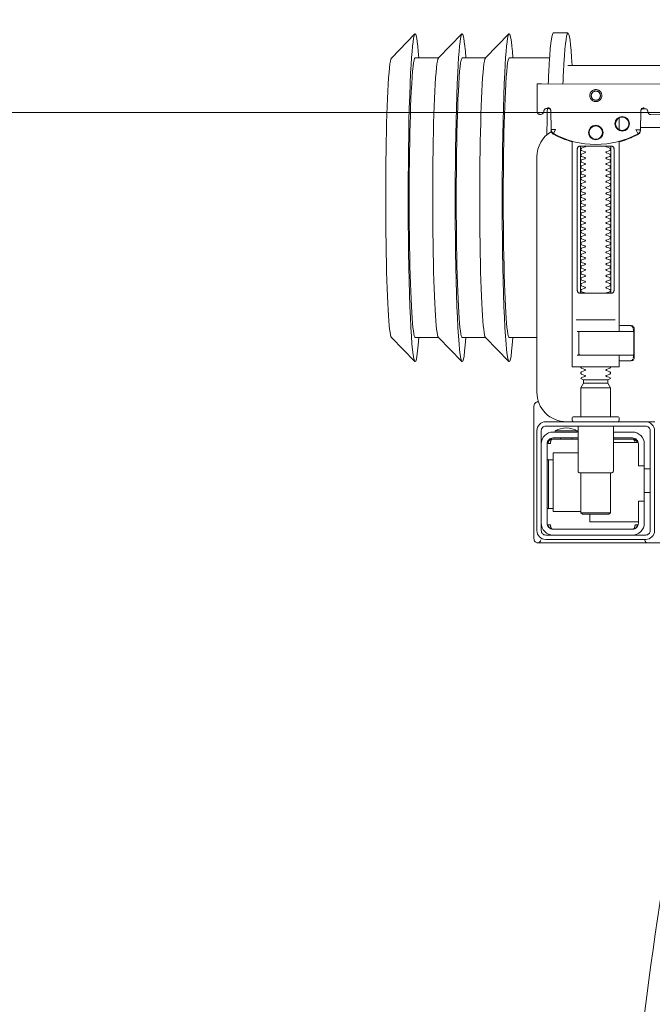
# Model space of a CAD drawing. Header units: millimetres. Extents: x -2274 to 12297, y -16157 to 26321.
# Tile 102 of 256: x -1100 to -1079, y -3605 to -3572. Entities that reach past the tile are written whole.
import ezdxf

# ---------------------------------------------------------------- set-up
doc = ezdxf.new("R2010")
doc.units = ezdxf.units.MM
doc.layers.add('-ŚCIANY NOŚNE', color=4, linetype='Continuous', lineweight=53)

msp = doc.modelspace()

# ---------------------------------------------------------------- linework, layer by layer
at = {"layer": '-ŚCIANY NOŚNE', "color": 253, "lineweight": 13}
msp.add_line((-1137, -3575), (-987, -3575), dxfattribs=at)
at = {"color": 253, "lineweight": 13}
for points in [[(-1087.615, -3573.151), (-1086.817, -3572.332)], [(-1086.807, -3573.147), (-1086.012, -3573.147), (-1085.219, -3572.332)], [(-1085.208, -3573.147), (-1084.413, -3573.147), (-1083.62, -3572.332)], [(-1081.612, -3572.297), (-1082.111, -3572.297)], [(-1082.237, -3573.147), (-1083.61, -3573.147)], [(-1081.612, -3573.397), (-1067.125, -3573.397), (-1066.705, -3573.407), (-1066.287, -3573.436), (-1065.87, -3573.485), (-1065.457, -3573.553), (-1065.046, -3573.64), (-1064.641, -3573.747), (-1064.241, -3573.872), (-1063.847, -3574.016), (-1063.46, -3574.178), (-1063.081, -3574.357), (-1062.711, -3574.555), (-1062.35, -3574.769), (-1062, -3575), (-1061.661, -3575.247), (-1061.334, -3575.509)], [(-1082.51, -3574.023), (-1073.819, -3574.04)], [(-1082.264, -3574.848), (-1082.279, -3574.848), (-1082.309, -3574.848), (-1082.263, -3574.857), (-1082.248, -3574.864), (-1082.234, -3574.872), (-1082.221, -3574.883), (-1082.211, -3574.896), (-1082.202, -3574.911), (-1082.197, -3574.926), (-1082.194, -3574.943)], [(-1079.149, -3575.612), (-1079.137, -3574.957), (-1079.135, -3574.942), (-1079.131, -3574.926), (-1079.125, -3574.912), (-1079.116, -3574.898), (-1079.105, -3574.887), (-1079.093, -3574.877), (-1079.079, -3574.869), (-1079.064, -3574.863), (-1079.019, -3574.855), (-1079.051, -3574.855), (-1079.066, -3574.855)], [(-1079.87, -3575.18), (-1079.87, -3575.585)], [(-1046.178, -3575.509), (-1079.147, -3575.509)], [(-1081.191, -3576.242), (-1081.191, -3581.042)], [(-1080.151, -3581.042), (-1080.151, -3576.242)], [(-1079.87, -3575.98), (-1079.87, -3582.442)], [(-1080.012, -3582.042), (-1081.329, -3582.042)], [(-1079.87, -3582.247), (-1079.838, -3582.242), (-1079.49, -3582.242), (-1079.48, -3582.242), (-1079.469, -3582.244), (-1079.46, -3582.252), (-1079.449, -3582.254), (-1079.433, -3582.254), (-1079.423, -3582.255), (-1079.411, -3582.257), (-1079.401, -3582.264), (-1079.396, -3582.277), (-1079.396, -3582.304), (-1079.381, -3582.306), (-1079.371, -3582.309), (-1079.363, -3582.316), (-1079.358, -3582.33), (-1079.358, -3583.354), (-1079.362, -3583.366), (-1079.372, -3583.374), (-1079.396, -3583.38), (-1079.396, -3583.406), (-1079.399, -3583.416), (-1079.406, -3583.424), (-1079.417, -3583.428), (-1079.433, -3583.429), (-1079.445, -3583.429), (-1079.46, -3583.431), (-1079.467, -3583.439), (-1079.477, -3583.442), (-1079.49, -3583.442), (-1079.838, -3583.442), (-1079.87, -3583.436)], [(-1079.5, -3582.242), (-1079.442, -3582.257), (-1079.409, -3582.301)], [(-1081.304, -3582.442), (-1080.197, -3582.442), (-1080.037, -3582.442)], [(-1079.393, -3582.342), (-1079.385, -3582.396), (-1079.383, -3582.422)], [(-1087.615, -3582.642), (-1086.817, -3583.461)], [(-1086.807, -3582.647), (-1086.012, -3582.647), (-1085.219, -3583.461)], [(-1085.208, -3582.647), (-1084.413, -3582.647), (-1083.62, -3583.461)], [(-1082.67, -3582.647), (-1083.61, -3582.647)], [(-1081.304, -3583.242), (-1081.221, -3583.242), (-1081.237, -3583.232), (-1081.24, -3583.222)], [(-1079.383, -3583.261), (-1079.385, -3583.287), (-1079.393, -3583.341)], [(-1079.409, -3583.382), (-1079.442, -3583.427), (-1079.5, -3583.441)], [(-1081.08, -3584.089), (-1080.26, -3584.089)], [(-1080.26, -3584.196), (-1081.08, -3584.196)], [(-1080.17, -3584.352), (-1081.17, -3584.352)], [(-1082.671, -3584.839), (-1082.658, -3584.835), (-1082.646, -3584.833), (-1082.633, -3584.831), (-1082.619, -3584.83)], [(-1082.77, -3584.98), (-1082.77, -3589.479)], [(-1082.149, -3586.1), (-1081.27, -3586.1)], [(-1081.87, -3586.06), (-1081.87, -3586.1)], [(-1081.47, -3586.06), (-1081.47, -3586.1)], [(-1079.334, -3586.21), (-1079.337, -3586.194), (-1079.339, -3586.182), (-1079.342, -3586.171), (-1079.345, -3586.161), (-1079.349, -3586.151), (-1079.354, -3586.141), (-1079.359, -3586.131), (-1079.365, -3586.123), (-1079.372, -3586.115), (-1079.38, -3586.108), (-1079.389, -3586.103), (-1079.399, -3586.1), (-1079.389, -3586.1), (-1079.378, -3586.102), (-1079.367, -3586.104), (-1079.357, -3586.107), (-1079.347, -3586.111), (-1079.337, -3586.115), (-1079.328, -3586.12), (-1079.317, -3586.127), (-1079.307, -3586.135), (-1079.297, -3586.144), (-1079.289, -3586.153), (-1079.281, -3586.163), (-1079.274, -3586.174), (-1079.268, -3586.186), (-1079.263, -3586.197), (-1079.259, -3586.21), (-1080.07, -3586.21)], [(-1080.07, -3586.1), (-1079.392, -3586.1)], [(-1081.17, -3588.56), (-1082.12, -3588.56), (-1082.12, -3586.56), (-1081.27, -3586.56)], [(-1082.261, -3586.799), (-1082.272, -3586.799), (-1082.286, -3586.799), (-1082.302, -3586.799), (-1082.32, -3586.798)], [(-1081.17, -3587.24), (-1081.17, -3588.602), (-1081.12, -3588.652), (-1080.22, -3588.652), (-1080.17, -3588.602), (-1080.17, -3587.24)], [(-1078.82, -3587.11), (-1079.02, -3587.11)], [(-1078.82, -3587.91), (-1079.02, -3587.91)], [(-1082.32, -3588.461), (-1082.302, -3588.461), (-1082.286, -3588.46), (-1082.272, -3588.46), (-1082.261, -3588.46)], [(-1080.17, -3588.602), (-1081.17, -3588.602)], [(-1080.87, -3588.652), (-1080.87, -3588.91), (-1079.22, -3588.91)], [(-1079.307, -3589.124), (-1079.296, -3589.114), (-1079.289, -3589.106), (-1079.283, -3589.098), (-1079.276, -3589.089), (-1079.271, -3589.08), (-1079.266, -3589.07), (-1079.263, -3589.061), (-1079.259, -3589.05), (-1079.257, -3589.04), (-1079.255, -3589.029), (-1079.254, -3589.019), (-1079.254, -3589.009), (-1079.264, -3589.009), (-1079.277, -3589.009), (-1079.3, -3589.009), (-1079.311, -3589.01), (-1079.321, -3589.01), (-1079.331, -3589.009), (-1079.332, -3589.019), (-1079.332, -3589.029), (-1079.333, -3589.04), (-1079.334, -3589.05), (-1079.336, -3589.06), (-1079.338, -3589.07), (-1079.34, -3589.081), (-1079.343, -3589.091), (-1079.346, -3589.101), (-1079.351, -3589.111), (-1079.356, -3589.121), (-1079.361, -3589.13), (-1079.367, -3589.139), (-1079.374, -3589.147), (-1079.382, -3589.153), (-1079.396, -3589.16), (-1082.146, -3589.16), (-1082.163, -3589.149), (-1082.171, -3589.142), (-1082.178, -3589.133), (-1082.183, -3589.124), (-1082.189, -3589.114), (-1082.193, -3589.105), (-1082.196, -3589.095), (-1082.2, -3589.084), (-1082.202, -3589.073), (-1082.204, -3589.063), (-1082.206, -3589.053), (-1082.207, -3589.042), (-1082.208, -3589.031), (-1082.209, -3589.02), (-1082.209, -3589.009), (-1082.287, -3589.011), (-1082.287, -3589.021), (-1082.286, -3589.032), (-1082.284, -3589.042), (-1082.281, -3589.052), (-1082.277, -3589.063), (-1082.274, -3589.072), (-1082.268, -3589.082), (-1082.263, -3589.091), (-1082.257, -3589.1), (-1082.25, -3589.109), (-1082.242, -3589.117), (-1082.234, -3589.124)]]:
    msp.add_lwpolyline(points, dxfattribs=at)
for points in [[(-1082.66, -3574.024), (-1082.665, -3574.923, 0.009369), (-1082.664, -3574.966), (-1082.662, -3574.984), (-1082.657, -3575.001), (-1082.649, -3575.016), (-1082.638, -3575.03), (-1082.626, -3575.042), (-1082.611, -3575.052), (-1082.595, -3575.058), (-1082.578, -3575.062), (-1082.565, -3575.063), (-1082.55, -3575.064)], [(-1082.246, -3574.864), (-1082.335, -3574.864, 0.282591), (-1082.424, -3574.92), (-1082.428, -3574.929), (-1082.431, -3574.939), (-1082.433, -3574.949), (-1082.434, -3574.964, -0.415352), (-1082.535, -3575.064)], [(-1082.294, -3574.833), (-1082.258, -3574.84), (-1082.226, -3574.861), (-1082.203, -3574.892), (-1082.194, -3574.928), (-1082.184, -3575.583), (-1082.184, -3575.589, 0.265347), (-1082.106, -3575.716, 0.125711), (-1080.668, -3576.086, 0.125711), (-1079.228, -3575.722, 0.26954), (-1079.15, -3575.593), (-1079.137, -3574.938), (-1079.134, -3574.916), (-1079.127, -3574.895), (-1079.115, -3574.876), (-1079.099, -3574.861), (-1079.08, -3574.849), (-1079.059, -3574.842), (-1079.038, -3574.84)], [(-1079.083, -3574.871), (-1078.994, -3574.871), (-1078.973, -3574.873), (-1078.953, -3574.88), (-1078.935, -3574.891), (-1078.919, -3574.905), (-1078.907, -3574.923), (-1078.899, -3574.942), (-1078.895, -3574.962, 0.002299), (-1078.895, -3574.974, 0.40455), (-1078.795, -3575.071), (-1073.815, -3575.081)], [(-1078.664, -3585.51), (-1079.919, -3585.509, 0.405519), (-1079.87, -3585.46), (-1079.87, -3585.39, 0.414214), (-1079.92, -3585.34), (-1081.42, -3585.34, 0.414214), (-1081.47, -3585.39), (-1081.47, -3585.46, 0.405519), (-1081.422, -3585.509), (-1081.67, -3585.509, -0.414214), (-1082.67, -3584.509), (-1082.67, -3576.509, -0.266001), (-1082.177, -3575.647)], [(-1082.183, -3575.609), (-1082.181, -3575.627), (-1082.179, -3575.637), (-1082.177, -3575.647), (-1082.173, -3575.657), (-1082.169, -3575.668), (-1082.164, -3575.677), (-1082.159, -3575.686), (-1082.152, -3575.695), (-1082.145, -3575.704), (-1082.138, -3575.711), (-1082.13, -3575.718), (-1082.122, -3575.725), (-1082.114, -3575.731), (-1082.105, -3575.736), (-1082.029, -3575.776), (-1081.952, -3575.814), (-1081.874, -3575.85), (-1081.795, -3575.884), (-1081.715, -3575.915), (-1081.634, -3575.944), (-1081.553, -3575.97), (-1081.47, -3575.995), (-1081.47, -3583.622, 0.414214), (-1081.45, -3583.642), (-1080.216, -3583.642), (-1079.89, -3583.642, 0.414214), (-1079.87, -3583.622), (-1079.87, -3583.242)], [(-1079.87, -3576), (-1079.787, -3575.976), (-1079.705, -3575.949), (-1079.623, -3575.921), (-1079.542, -3575.889), (-1079.462, -3575.856), (-1079.383, -3575.82), (-1079.305, -3575.782), (-1079.228, -3575.742), (-1079.228, -3575.741, 0.269546), (-1079.149, -3575.613)], [(-1081.023, -3581.142, 0.182836), (-1081.034, -3581.133), (-1081.156, -3581.092, 0.050055), (-1081.17, -3581.066), (-1081.17, -3581.037, 0.050055), (-1081.156, -3581.011), (-1081.034, -3580.971, 0.719897), (-1081.034, -3580.933), (-1081.156, -3580.892, 0.050055), (-1081.17, -3580.866), (-1081.17, -3580.837, 0.050055), (-1081.156, -3580.811), (-1081.034, -3580.771, 0.719897), (-1081.034, -3580.733), (-1081.156, -3580.692, 0.050055), (-1081.17, -3580.666), (-1081.17, -3580.637, 0.050055), (-1081.156, -3580.611), (-1081.034, -3580.571, 0.719897), (-1081.034, -3580.533), (-1081.156, -3580.492, 0.050055), (-1081.17, -3580.466), (-1081.17, -3580.437, 0.050055), (-1081.156, -3580.411), (-1081.034, -3580.371, 0.719897), (-1081.034, -3580.333), (-1081.156, -3580.292, 0.050055), (-1081.17, -3580.266), (-1081.17, -3580.237, 0.050055), (-1081.156, -3580.211), (-1081.034, -3580.171, 0.719897), (-1081.034, -3580.133), (-1081.156, -3580.092, 0.050055), (-1081.17, -3580.066), (-1081.17, -3580.037, 0.050055), (-1081.156, -3580.011), (-1081.034, -3579.971, 0.719897), (-1081.034, -3579.933), (-1081.156, -3579.892, 0.050055), (-1081.17, -3579.866), (-1081.17, -3579.837, 0.050055), (-1081.156, -3579.811), (-1081.034, -3579.771, 0.719897), (-1081.034, -3579.733), (-1081.156, -3579.692, 0.050055), (-1081.17, -3579.666), (-1081.17, -3579.637, 0.050055), (-1081.156, -3579.611), (-1081.034, -3579.571, 0.719897), (-1081.034, -3579.533), (-1081.156, -3579.492, 0.050055), (-1081.17, -3579.466), (-1081.17, -3579.437, 0.050055), (-1081.156, -3579.411), (-1081.034, -3579.371, 0.719897), (-1081.034, -3579.333), (-1081.156, -3579.292, 0.050055), (-1081.17, -3579.266), (-1081.17, -3579.237, 0.050055), (-1081.156, -3579.211), (-1081.034, -3579.171, 0.719897), (-1081.034, -3579.133), (-1081.156, -3579.092, 0.050055), (-1081.17, -3579.066), (-1081.17, -3579.037, 0.050055), (-1081.156, -3579.011), (-1081.034, -3578.971, 0.719897), (-1081.034, -3578.933), (-1081.156, -3578.892, 0.050055), (-1081.17, -3578.866), (-1081.17, -3578.837, 0.050055), (-1081.156, -3578.811), (-1081.034, -3578.771, 0.719897), (-1081.034, -3578.733), (-1081.156, -3578.692, 0.050055), (-1081.17, -3578.666), (-1081.17, -3578.637, 0.050055), (-1081.156, -3578.611), (-1081.034, -3578.571, 0.719897), (-1081.034, -3578.533), (-1081.156, -3578.492, 0.050055), (-1081.17, -3578.466), (-1081.17, -3578.437, 0.050055), (-1081.156, -3578.411), (-1081.034, -3578.371, 0.719897), (-1081.034, -3578.333), (-1081.156, -3578.292, 0.050055), (-1081.17, -3578.266), (-1081.17, -3578.237, 0.050055), (-1081.156, -3578.211), (-1081.034, -3578.171, 0.719897), (-1081.034, -3578.133), (-1081.156, -3578.092, 0.050055), (-1081.17, -3578.066), (-1081.17, -3578.037, 0.050055), (-1081.156, -3578.011), (-1081.034, -3577.971, 0.719897), (-1081.034, -3577.933), (-1081.156, -3577.892, 0.050055), (-1081.17, -3577.866), (-1081.17, -3577.837, 0.050055), (-1081.156, -3577.811), (-1081.034, -3577.771, 0.719897), (-1081.034, -3577.733), (-1081.156, -3577.692, 0.050055), (-1081.17, -3577.666), (-1081.17, -3577.637, 0.050055), (-1081.156, -3577.611), (-1081.034, -3577.571, 0.719897), (-1081.034, -3577.533), (-1081.156, -3577.492, 0.050055), (-1081.17, -3577.466), (-1081.17, -3577.437, 0.050055), (-1081.156, -3577.411), (-1081.034, -3577.371, 0.719897), (-1081.034, -3577.333), (-1081.156, -3577.292, 0.050055), (-1081.17, -3577.266), (-1081.17, -3577.237, 0.050055), (-1081.156, -3577.211), (-1081.034, -3577.171, 0.719897), (-1081.034, -3577.133), (-1081.156, -3577.092, 0.050055), (-1081.17, -3577.066), (-1081.17, -3577.037, 0.050055), (-1081.156, -3577.011), (-1081.034, -3576.971, 0.719897), (-1081.034, -3576.933), (-1081.156, -3576.892, 0.050055), (-1081.17, -3576.866), (-1081.17, -3576.837, 0.050055), (-1081.156, -3576.811), (-1081.034, -3576.771, 0.719897), (-1081.034, -3576.733), (-1081.156, -3576.692, 0.050055), (-1081.17, -3576.666), (-1081.17, -3576.637, 0.050055), (-1081.156, -3576.611), (-1081.034, -3576.571, 0.719897), (-1081.034, -3576.533), (-1081.156, -3576.492, 0.050055), (-1081.17, -3576.466), (-1081.17, -3576.437, 0.050055), (-1081.156, -3576.411), (-1081.034, -3576.371, 0.719897), (-1081.034, -3576.333), (-1081.156, -3576.292, 0.050055), (-1081.17, -3576.266), (-1081.17, -3576.237, 0.050055), (-1081.156, -3576.211), (-1081.034, -3576.171, 0.474594), (-1081.023, -3576.142)], [(-1080.318, -3576.142, 0.474594), (-1080.307, -3576.171), (-1080.185, -3576.211, 0.050055), (-1080.17, -3576.237), (-1080.17, -3576.266, 0.050055), (-1080.185, -3576.292), (-1080.307, -3576.333, 0.719897), (-1080.307, -3576.371), (-1080.185, -3576.411, 0.050055), (-1080.17, -3576.437), (-1080.17, -3576.466, 0.050055), (-1080.185, -3576.492), (-1080.307, -3576.533, 0.719897), (-1080.307, -3576.571), (-1080.185, -3576.611, 0.050055), (-1080.17, -3576.637), (-1080.17, -3576.666, 0.050055), (-1080.185, -3576.692), (-1080.307, -3576.733, 0.719897), (-1080.307, -3576.771), (-1080.185, -3576.811, 0.050055), (-1080.17, -3576.837), (-1080.17, -3576.866, 0.050055), (-1080.185, -3576.892), (-1080.307, -3576.933, 0.719897), (-1080.307, -3576.971), (-1080.185, -3577.011, 0.050055), (-1080.17, -3577.037), (-1080.17, -3577.066, 0.050055), (-1080.185, -3577.092), (-1080.307, -3577.133, 0.719897), (-1080.307, -3577.171), (-1080.185, -3577.211, 0.050055), (-1080.17, -3577.237), (-1080.17, -3577.266, 0.050055), (-1080.185, -3577.292), (-1080.307, -3577.333, 0.719897), (-1080.307, -3577.371), (-1080.185, -3577.411, 0.050055), (-1080.17, -3577.437), (-1080.17, -3577.466, 0.050055), (-1080.185, -3577.492), (-1080.307, -3577.533, 0.719897), (-1080.307, -3577.571), (-1080.185, -3577.611, 0.050055), (-1080.17, -3577.637), (-1080.17, -3577.666, 0.050055), (-1080.185, -3577.692), (-1080.307, -3577.733, 0.719897), (-1080.307, -3577.771), (-1080.185, -3577.811, 0.050055), (-1080.17, -3577.837), (-1080.17, -3577.866, 0.050055), (-1080.185, -3577.892), (-1080.307, -3577.933, 0.719897), (-1080.307, -3577.971), (-1080.185, -3578.011, 0.050055), (-1080.17, -3578.037), (-1080.17, -3578.066, 0.050055), (-1080.185, -3578.092), (-1080.307, -3578.133, 0.719897), (-1080.307, -3578.171), (-1080.185, -3578.211, 0.050055), (-1080.17, -3578.237), (-1080.17, -3578.266, 0.050055), (-1080.185, -3578.292), (-1080.307, -3578.333, 0.719897), (-1080.307, -3578.371), (-1080.185, -3578.411, 0.050055), (-1080.17, -3578.437), (-1080.17, -3578.466, 0.050055), (-1080.185, -3578.492), (-1080.307, -3578.533, 0.719897), (-1080.307, -3578.571), (-1080.185, -3578.611, 0.050055), (-1080.17, -3578.637), (-1080.17, -3578.666, 0.050055), (-1080.185, -3578.692), (-1080.307, -3578.733, 0.719897), (-1080.307, -3578.771), (-1080.185, -3578.811, 0.050055), (-1080.17, -3578.837), (-1080.17, -3578.866, 0.050055), (-1080.185, -3578.892), (-1080.307, -3578.933, 0.719897), (-1080.307, -3578.971), (-1080.185, -3579.011, 0.050055), (-1080.17, -3579.037), (-1080.17, -3579.066, 0.050055), (-1080.185, -3579.092), (-1080.307, -3579.133, 0.719897), (-1080.307, -3579.171), (-1080.185, -3579.211, 0.050055), (-1080.17, -3579.237), (-1080.17, -3579.266, 0.050055), (-1080.185, -3579.292), (-1080.307, -3579.333, 0.719897), (-1080.307, -3579.371), (-1080.185, -3579.411, 0.050055), (-1080.17, -3579.437), (-1080.17, -3579.466, 0.050055), (-1080.185, -3579.492), (-1080.307, -3579.533, 0.719897), (-1080.307, -3579.571), (-1080.185, -3579.611, 0.050055), (-1080.17, -3579.637), (-1080.17, -3579.666, 0.050055), (-1080.185, -3579.692), (-1080.307, -3579.733, 0.719897), (-1080.307, -3579.771), (-1080.185, -3579.811, 0.050055), (-1080.17, -3579.837), (-1080.17, -3579.866, 0.050055), (-1080.185, -3579.892), (-1080.307, -3579.933, 0.719897), (-1080.307, -3579.971), (-1080.185, -3580.011, 0.050055), (-1080.17, -3580.037), (-1080.17, -3580.066, 0.050055), (-1080.185, -3580.092), (-1080.307, -3580.133, 0.719897), (-1080.307, -3580.171), (-1080.185, -3580.211, 0.050055), (-1080.17, -3580.237), (-1080.17, -3580.266, 0.050055), (-1080.185, -3580.292), (-1080.307, -3580.333, 0.719897), (-1080.307, -3580.371), (-1080.185, -3580.411, 0.050055), (-1080.17, -3580.437), (-1080.17, -3580.466, 0.050055), (-1080.185, -3580.492), (-1080.307, -3580.533, 0.719897), (-1080.307, -3580.571), (-1080.185, -3580.611, 0.050055), (-1080.17, -3580.637), (-1080.17, -3580.666, 0.050055), (-1080.185, -3580.692), (-1080.307, -3580.733, 0.719897), (-1080.307, -3580.771), (-1080.185, -3580.811, 0.050055), (-1080.17, -3580.837), (-1080.17, -3580.866, 0.050055), (-1080.185, -3580.892), (-1080.307, -3580.933, 0.719897), (-1080.307, -3580.971), (-1080.185, -3581.011, 0.050055), (-1080.17, -3581.037), (-1080.17, -3581.066, 0.050055), (-1080.185, -3581.092), (-1080.307, -3581.133, 0.182836), (-1080.318, -3581.142)], [(-1081.24, -3582.462), (-1081.24, -3583.221), (-1081.24, -3582.462), (-1081.238, -3582.451), (-1081.23, -3582.444), (-1080.366, -3582.442), (-1079.395, -3582.442, -0.414214), (-1079.375, -3582.462), (-1079.375, -3583.222, -0.414214), (-1079.395, -3583.242), (-1081.213, -3583.242), (-1081.223, -3583.237), (-1081.23, -3583.222)], [(-1081.17, -3583.642), (-1081.17, -3583.666, -0.050055), (-1081.156, -3583.692), (-1081.034, -3583.733, -0.719897), (-1081.034, -3583.771), (-1081.156, -3583.811, -0.050055), (-1081.17, -3583.837), (-1081.17, -3583.866, -0.050055), (-1081.156, -3583.892), (-1081.034, -3583.933, -0.719897), (-1081.034, -3583.971), (-1081.156, -3584.011, -0.050055), (-1081.17, -3584.037), (-1081.08, -3584.089), (-1081.08, -3584.196), (-1081.17, -3584.352), (-1081.17, -3585.34)], [(-1080.17, -3583.642), (-1080.17, -3583.666, 0.050055), (-1080.185, -3583.692), (-1080.307, -3583.733, 0.719897), (-1080.307, -3583.771), (-1080.185, -3583.811, 0.050055), (-1080.17, -3583.837), (-1080.17, -3583.866, 0.050055), (-1080.185, -3583.892), (-1080.307, -3583.933, 0.719897), (-1080.307, -3583.971), (-1080.185, -3584.011, 0.050055), (-1080.17, -3584.037), (-1080.26, -3584.089), (-1080.26, -3584.196), (-1080.17, -3584.352), (-1080.17, -3585.34)], [(-1082.681, -3584.843, 0.091301), (-1082.726, -3584.874, 0.198909), (-1082.77, -3584.98)], [(-1082.615, -3584.838, 0.170835), (-1082.681, -3584.843)], [(-1082.52, -3586.26, -0.414214), (-1082.12, -3585.86), (-1081.295, -3585.86), (-1081.295, -3585.821), (-1082.045, -3585.821), (-1082.045, -3585.86)], [(-1081.295, -3585.821, 0.119096), (-1081.67, -3585.713, 0.119096), (-1082.045, -3585.821)], [(-1081.27, -3585.66), (-1081.27, -3587.19, 0.414214), (-1081.22, -3587.24), (-1080.12, -3587.24, 0.414214), (-1080.07, -3587.19), (-1080.07, -3585.66)], [(-1080.07, -3585.86), (-1079.42, -3585.86, -0.414214), (-1079.02, -3586.26), (-1079.024, -3586.21)], [(-1081.27, -3586.06), (-1082.12, -3586.06, 0.414214), (-1082.32, -3586.26), (-1082.32, -3588.96, 0.414214), (-1082.12, -3589.16), (-1079.42, -3589.16, 0.414214), (-1079.22, -3588.96), (-1079.22, -3588.21), (-1079.02, -3588.21), (-1079.02, -3586.26)], [(-1079.02, -3587.01), (-1079.22, -3587.01), (-1079.22, -3586.26, 0.414214), (-1079.42, -3586.06), (-1080.07, -3586.06)], [(-1082.12, -3588.453), (-1082.186, -3588.453), (-1082.213, -3588.453), (-1082.231, -3588.454), (-1082.237, -3588.454, 0.116465), (-1082.26, -3588.459), (-1082.271, -3588.465), (-1082.271, -3586.794), (-1082.26, -3586.8, 0.116465), (-1082.237, -3586.805), (-1082.213, -3586.806), (-1082.186, -3586.806), (-1082.12, -3586.806)], [(-1079.42, -3589.36, 0.414214), (-1079.02, -3588.96), (-1079.02, -3588.21)], [(-1082.52, -3588.96, 0.414214), (-1082.12, -3589.36)], [(-1082.77, -3589.479, 0.198909), (-1082.726, -3589.585, 0.091301), (-1082.681, -3589.616)], [(-1078.907, -3589.629), (-1078.92, -3589.629), (-1078.939, -3589.629), (-1078.964, -3589.628), (-1078.994, -3589.628), (-1079.027, -3589.628), (-1079.063, -3589.628), (-1079.098, -3589.628), (-1082.442, -3589.628), (-1082.511, -3589.628), (-1082.573, -3589.628), (-1082.619, -3589.629), (-1082.631, -3589.628), (-1082.643, -3589.627), (-1082.654, -3589.625), (-1082.674, -3589.619, 0.517033), (-1082.54, -3589.525)], [(-1079, -3589.53, 0.412536), (-1078.9, -3589.629), (-1073.921, -3589.629), (-1073.892, -3589.626), (-1073.864, -3589.618), (-1073.838, -3589.604), (-1073.815, -3589.586), (-1073.797, -3589.563), (-1073.783, -3589.537), (-1073.774, -3589.51)], [(-1045.171, -3623.964, 0.058036), (-1049.071, -3590.478), (-1076.271, -3590.478, 0.058036), (-1080.171, -3623.964)]]:
    msp.add_lwpolyline(points, format="xyb", dxfattribs=at)
for points in [[(-1080.664, -3574.222), (-1080.644, -3574.223), (-1080.624, -3574.226), (-1080.605, -3574.231), (-1080.586, -3574.237), (-1080.568, -3574.246), (-1080.551, -3574.256), (-1080.535, -3574.268), (-1080.52, -3574.282), (-1080.506, -3574.297), (-1080.494, -3574.313), (-1080.484, -3574.33), (-1080.475, -3574.348), (-1080.469, -3574.367), (-1080.464, -3574.387), (-1080.461, -3574.407), (-1080.46, -3574.427), (-1080.461, -3574.447), (-1080.464, -3574.467), (-1080.469, -3574.486), (-1080.476, -3574.505), (-1080.484, -3574.523), (-1080.495, -3574.54), (-1080.507, -3574.557), (-1080.52, -3574.571), (-1080.535, -3574.585), (-1080.551, -3574.597), (-1080.569, -3574.607), (-1080.587, -3574.616), (-1080.606, -3574.622), (-1080.625, -3574.627), (-1080.645, -3574.63), (-1080.665, -3574.631), (-1080.685, -3574.63), (-1080.705, -3574.627), (-1080.725, -3574.622), (-1080.744, -3574.615), (-1080.762, -3574.607), (-1080.779, -3574.596), (-1080.795, -3574.584), (-1080.81, -3574.571), (-1080.823, -3574.556), (-1080.835, -3574.54), (-1080.846, -3574.523), (-1080.854, -3574.504), (-1080.861, -3574.485), (-1080.866, -3574.466), (-1080.869, -3574.446), (-1080.87, -3574.426), (-1080.869, -3574.406), (-1080.866, -3574.386), (-1080.861, -3574.367), (-1080.854, -3574.348), (-1080.845, -3574.329), (-1080.835, -3574.312), (-1080.823, -3574.296), (-1080.809, -3574.281), (-1080.794, -3574.268), (-1080.778, -3574.256), (-1080.761, -3574.246), (-1080.743, -3574.237), (-1080.724, -3574.23), (-1080.704, -3574.225), (-1080.684, -3574.223)], [(-1080.664, -3574.272), (-1080.649, -3574.273), (-1080.634, -3574.275), (-1080.62, -3574.279), (-1080.605, -3574.284), (-1080.591, -3574.29), (-1080.578, -3574.298), (-1080.566, -3574.307), (-1080.555, -3574.318), (-1080.545, -3574.329), (-1080.536, -3574.341), (-1080.528, -3574.354), (-1080.521, -3574.368), (-1080.516, -3574.382), (-1080.513, -3574.397), (-1080.51, -3574.412), (-1080.51, -3574.427), (-1080.511, -3574.443), (-1080.513, -3574.458), (-1080.517, -3574.472), (-1080.522, -3574.487), (-1080.528, -3574.5), (-1080.536, -3574.513), (-1080.545, -3574.526), (-1080.555, -3574.537), (-1080.567, -3574.547), (-1080.579, -3574.556), (-1080.592, -3574.564), (-1080.606, -3574.57), (-1080.62, -3574.575), (-1080.635, -3574.579), (-1080.65, -3574.581), (-1080.665, -3574.582), (-1080.68, -3574.581), (-1080.695, -3574.579), (-1080.71, -3574.575), (-1080.724, -3574.57), (-1080.738, -3574.564), (-1080.751, -3574.556), (-1080.763, -3574.547), (-1080.775, -3574.536), (-1080.785, -3574.525), (-1080.794, -3574.513), (-1080.802, -3574.5), (-1080.808, -3574.486), (-1080.813, -3574.472), (-1080.817, -3574.457), (-1080.819, -3574.442), (-1080.82, -3574.427), (-1080.819, -3574.412), (-1080.817, -3574.396), (-1080.813, -3574.382), (-1080.808, -3574.367), (-1080.801, -3574.354), (-1080.793, -3574.341), (-1080.784, -3574.328), (-1080.774, -3574.317), (-1080.763, -3574.307), (-1080.751, -3574.298), (-1080.738, -3574.29), (-1080.724, -3574.284), (-1080.709, -3574.279), (-1080.695, -3574.275), (-1080.68, -3574.273)], [(-1080.141, -3576.142), (-1080.133, -3576.142), (-1080.124, -3576.143), (-1080.115, -3576.145), (-1080.107, -3576.147), (-1080.099, -3576.15), (-1080.091, -3576.154), (-1080.083, -3576.159), (-1080.076, -3576.165), (-1080.07, -3576.172), (-1080.064, -3576.179), (-1080.059, -3576.187), (-1080.055, -3576.197), (-1080.051, -3576.208), (-1080.048, -3576.219), (-1080.047, -3576.23), (-1080.046, -3576.242), (-1080.046, -3581.042), (-1080.047, -3581.053), (-1080.048, -3581.065), (-1080.051, -3581.076), (-1080.055, -3581.086), (-1080.059, -3581.096), (-1080.064, -3581.104), (-1080.07, -3581.112), (-1080.076, -3581.118), (-1080.083, -3581.124), (-1080.091, -3581.129), (-1080.099, -3581.133), (-1080.107, -3581.136), (-1080.115, -3581.139), (-1080.124, -3581.14), (-1080.133, -3581.141), (-1080.141, -3581.142), (-1081.2, -3581.142), (-1081.208, -3581.141), (-1081.217, -3581.14), (-1081.226, -3581.139), (-1081.234, -3581.136), (-1081.242, -3581.133), (-1081.25, -3581.129), (-1081.258, -3581.124), (-1081.265, -3581.118), (-1081.271, -3581.112), (-1081.277, -3581.104), (-1081.282, -3581.096), (-1081.287, -3581.086), (-1081.29, -3581.076), (-1081.293, -3581.065), (-1081.295, -3581.053), (-1081.295, -3581.042), (-1081.295, -3576.242), (-1081.295, -3576.23), (-1081.293, -3576.219), (-1081.29, -3576.208), (-1081.287, -3576.197), (-1081.282, -3576.187), (-1081.277, -3576.179), (-1081.271, -3576.172), (-1081.265, -3576.165), (-1081.258, -3576.159), (-1081.25, -3576.154), (-1081.242, -3576.15), (-1081.234, -3576.147), (-1081.226, -3576.145), (-1081.217, -3576.143), (-1081.208, -3576.142), (-1081.2, -3576.142)], [(-1082.137, -3586.1), (-1082.137, -3586.1), (-1082.137, -3586.1), (-1082.137, -3586.1), (-1082.137, -3586.1), (-1082.137, -3586.1), (-1082.137, -3586.1), (-1082.137, -3586.1), (-1082.137, -3586.1), (-1082.137, -3586.1), (-1082.137, -3586.1), (-1082.137, -3586.1), (-1082.137, -3586.1), (-1082.137, -3586.1), (-1082.137, -3586.1), (-1082.137, -3586.1), (-1082.137, -3586.1), (-1082.137, -3586.1), (-1082.137, -3586.1), (-1082.138, -3586.1), (-1082.138, -3586.1), (-1082.138, -3586.1), (-1082.139, -3586.1), (-1082.14, -3586.1), (-1082.14, -3586.1), (-1082.141, -3586.1), (-1082.141, -3586.1), (-1082.142, -3586.1), (-1082.142, -3586.1), (-1082.142, -3586.1), (-1082.142, -3586.1), (-1082.142, -3586.1), (-1082.143, -3586.1), (-1082.143, -3586.1), (-1082.143, -3586.1), (-1082.144, -3586.1), (-1082.144, -3586.1), (-1082.144, -3586.1), (-1082.144, -3586.1), (-1082.144, -3586.1), (-1082.144, -3586.1), (-1082.144, -3586.1), (-1082.145, -3586.1), (-1082.145, -3586.1), (-1082.145, -3586.1), (-1082.145, -3586.101), (-1082.145, -3586.101), (-1082.146, -3586.101), (-1082.146, -3586.101), (-1082.146, -3586.101), (-1082.146, -3586.101), (-1082.147, -3586.101), (-1082.147, -3586.101), (-1082.147, -3586.101), (-1082.148, -3586.101), (-1082.148, -3586.101), (-1082.149, -3586.102), (-1082.15, -3586.102), (-1082.15, -3586.102), (-1082.151, -3586.102), (-1082.152, -3586.103), (-1082.153, -3586.103), (-1082.153, -3586.103), (-1082.154, -3586.104), (-1082.155, -3586.104), (-1082.155, -3586.104), (-1082.156, -3586.105), (-1082.157, -3586.105), (-1082.157, -3586.106), (-1082.158, -3586.106), (-1082.159, -3586.107), (-1082.16, -3586.107), (-1082.16, -3586.108), (-1082.161, -3586.108), (-1082.162, -3586.109), (-1082.162, -3586.109), (-1082.163, -3586.11), (-1082.164, -3586.11), (-1082.164, -3586.111), (-1082.165, -3586.111), (-1082.166, -3586.112), (-1082.166, -3586.113), (-1082.167, -3586.113), (-1082.168, -3586.114), (-1082.168, -3586.115), (-1082.169, -3586.115), (-1082.17, -3586.116), (-1082.17, -3586.117), (-1082.171, -3586.117), (-1082.172, -3586.118), (-1082.172, -3586.119), (-1082.173, -3586.12), (-1082.174, -3586.12), (-1082.174, -3586.121), (-1082.175, -3586.122), (-1082.176, -3586.123), (-1082.176, -3586.124), (-1082.177, -3586.124), (-1082.178, -3586.125), (-1082.178, -3586.126), (-1082.179, -3586.127), (-1082.179, -3586.128), (-1082.18, -3586.129), (-1082.181, -3586.13), (-1082.181, -3586.131), (-1082.182, -3586.132), (-1082.182, -3586.133), (-1082.183, -3586.134), (-1082.183, -3586.135), (-1082.184, -3586.136), (-1082.185, -3586.137), (-1082.185, -3586.138), (-1082.186, -3586.139), (-1082.186, -3586.14), (-1082.187, -3586.141), (-1082.187, -3586.142), (-1082.188, -3586.143), (-1082.188, -3586.144), (-1082.189, -3586.145), (-1082.189, -3586.146), (-1082.19, -3586.147), (-1082.19, -3586.149), (-1082.191, -3586.15), (-1082.191, -3586.151), (-1082.192, -3586.152), (-1082.192, -3586.153), (-1082.193, -3586.154), (-1082.193, -3586.156), (-1082.194, -3586.157), (-1082.194, -3586.158), (-1082.195, -3586.159), (-1082.195, -3586.161), (-1082.196, -3586.162), (-1082.196, -3586.164), (-1082.197, -3586.167), (-1082.198, -3586.169), (-1082.199, -3586.172), (-1082.2, -3586.175), (-1082.2, -3586.177), (-1082.201, -3586.18), (-1082.202, -3586.182), (-1082.202, -3586.185), (-1082.203, -3586.188), (-1082.203, -3586.19), (-1082.204, -3586.193), (-1082.204, -3586.196), (-1082.205, -3586.198), (-1082.205, -3586.201), (-1082.206, -3586.204), (-1082.206, -3586.206), (-1082.206, -3586.209), (-1082.207, -3586.212), (-1082.207, -3586.214), (-1082.207, -3586.217), (-1082.208, -3586.22), (-1082.208, -3586.221), (-1082.208, -3586.222), (-1082.208, -3586.222), (-1082.208, -3586.223), (-1082.208, -3586.224), (-1082.208, -3586.224), (-1082.208, -3586.225), (-1082.208, -3586.225), (-1082.208, -3586.226), (-1082.208, -3586.226), (-1082.208, -3586.227), (-1082.208, -3586.228), (-1082.208, -3586.228), (-1082.208, -3586.229), (-1082.208, -3586.229), (-1082.208, -3586.229), (-1082.208, -3586.23), (-1082.208, -3586.23), (-1082.209, -3586.231), (-1082.209, -3586.231), (-1082.209, -3586.232), (-1082.209, -3586.232), (-1082.209, -3586.232), (-1082.209, -3586.233), (-1082.209, -3586.233), (-1082.209, -3586.233), (-1082.209, -3586.233), (-1082.209, -3586.234), (-1082.209, -3586.234), (-1082.209, -3586.234), (-1082.209, -3586.234), (-1082.209, -3586.235), (-1082.209, -3586.235), (-1082.209, -3586.235), (-1082.209, -3586.236), (-1082.209, -3586.237), (-1082.209, -3586.237), (-1082.209, -3586.238), (-1082.209, -3586.238), (-1082.209, -3586.239), (-1082.209, -3586.239), (-1082.209, -3586.239), (-1082.209, -3586.24), (-1082.209, -3586.24), (-1082.209, -3586.241), (-1082.209, -3586.241), (-1082.209, -3586.242), (-1082.209, -3586.242), (-1082.209, -3586.243), (-1082.209, -3586.243), (-1082.209, -3586.243), (-1082.209, -3586.244), (-1082.208, -3586.245), (-1082.208, -3586.245), (-1082.208, -3586.246), (-1082.208, -3586.246), (-1082.208, -3586.247), (-1082.208, -3586.247), (-1082.208, -3586.247), (-1082.208, -3586.248), (-1082.208, -3586.248), (-1082.208, -3586.248), (-1082.209, -3586.249), (-1082.209, -3586.249), (-1082.209, -3586.249), (-1082.209, -3586.249), (-1082.209, -3586.249), (-1082.209, -3586.249), (-1082.209, -3586.25), (-1082.209, -3586.25), (-1082.21, -3586.25), (-1082.21, -3586.25), (-1082.21, -3586.25), (-1082.21, -3586.25), (-1082.21, -3586.25), (-1082.211, -3586.25), (-1082.211, -3586.25), (-1082.211, -3586.251), (-1082.212, -3586.25), (-1082.212, -3586.25), (-1082.213, -3586.25), (-1082.214, -3586.25), (-1082.215, -3586.25), (-1082.215, -3586.249), (-1082.216, -3586.249), (-1082.216, -3586.249), (-1082.217, -3586.249), (-1082.217, -3586.249), (-1082.218, -3586.249), (-1082.218, -3586.249), (-1082.219, -3586.249), (-1082.22, -3586.249), (-1082.221, -3586.249), (-1082.222, -3586.249), (-1082.222, -3586.249), (-1082.223, -3586.249), (-1082.224, -3586.249), (-1082.225, -3586.25), (-1082.226, -3586.25), (-1082.227, -3586.25), (-1082.229, -3586.25), (-1082.23, -3586.25), (-1082.232, -3586.25), (-1082.234, -3586.25), (-1082.236, -3586.25), (-1082.238, -3586.25), (-1082.24, -3586.25), (-1082.244, -3586.25), (-1082.246, -3586.25), (-1082.248, -3586.25), (-1082.265, -3586.25), (-1082.267, -3586.25), (-1082.268, -3586.25), (-1082.27, -3586.25), (-1082.271, -3586.25), (-1082.272, -3586.25), (-1082.273, -3586.25), (-1082.275, -3586.25), (-1082.276, -3586.25), (-1082.277, -3586.25), (-1082.278, -3586.25), (-1082.279, -3586.25), (-1082.28, -3586.249), (-1082.281, -3586.249), (-1082.281, -3586.249), (-1082.282, -3586.249), (-1082.283, -3586.249), (-1082.284, -3586.249), (-1082.285, -3586.249), (-1082.285, -3586.249), (-1082.285, -3586.249), (-1082.286, -3586.249), (-1082.286, -3586.249), (-1082.286, -3586.249), (-1082.286, -3586.249), (-1082.286, -3586.249), (-1082.286, -3586.249), (-1082.287, -3586.249), (-1082.287, -3586.249), (-1082.287, -3586.249), (-1082.287, -3586.25), (-1082.287, -3586.25), (-1082.287, -3586.25), (-1082.287, -3586.25), (-1082.287, -3586.25), (-1082.287, -3586.251), (-1082.287, -3586.251), (-1082.287, -3586.251), (-1082.287, -3586.251), (-1082.287, -3586.25), (-1082.287, -3586.25), (-1082.287, -3586.25), (-1082.287, -3586.25), (-1082.287, -3586.25), (-1082.287, -3586.249), (-1082.287, -3586.249), (-1082.287, -3586.249), (-1082.287, -3586.248), (-1082.287, -3586.247), (-1082.287, -3586.247), (-1082.287, -3586.246), (-1082.287, -3586.245), (-1082.287, -3586.244), (-1082.287, -3586.244), (-1082.287, -3586.243), (-1082.287, -3586.243), (-1082.287, -3586.242), (-1082.287, -3586.241), (-1082.287, -3586.241), (-1082.287, -3586.241), (-1082.287, -3586.24), (-1082.287, -3586.239), (-1082.287, -3586.238), (-1082.287, -3586.238), (-1082.287, -3586.237), (-1082.287, -3586.237), (-1082.287, -3586.236), (-1082.287, -3586.236), (-1082.287, -3586.236), (-1082.286, -3586.235), (-1082.286, -3586.235), (-1082.286, -3586.234), (-1082.286, -3586.234), (-1082.286, -3586.233), (-1082.286, -3586.232), (-1082.286, -3586.232), (-1082.286, -3586.232), (-1082.286, -3586.232), (-1082.286, -3586.231), (-1082.286, -3586.231), (-1082.286, -3586.231), (-1082.286, -3586.23), (-1082.286, -3586.23), (-1082.286, -3586.229), (-1082.286, -3586.229), (-1082.286, -3586.229), (-1082.286, -3586.228), (-1082.286, -3586.228), (-1082.285, -3586.227), (-1082.285, -3586.226), (-1082.285, -3586.226), (-1082.285, -3586.225), (-1082.285, -3586.225), (-1082.285, -3586.224), (-1082.285, -3586.223), (-1082.285, -3586.223), (-1082.285, -3586.222), (-1082.284, -3586.221), (-1082.284, -3586.22), (-1082.284, -3586.22), (-1082.284, -3586.219), (-1082.284, -3586.218), (-1082.284, -3586.217), (-1082.283, -3586.216), (-1082.283, -3586.215), (-1082.283, -3586.213), (-1082.282, -3586.211), (-1082.282, -3586.21), (-1082.281, -3586.208), (-1082.281, -3586.207), (-1082.28, -3586.205), (-1082.28, -3586.203), (-1082.279, -3586.202), (-1082.279, -3586.2), (-1082.278, -3586.198), (-1082.278, -3586.197), (-1082.277, -3586.195), (-1082.276, -3586.194), (-1082.276, -3586.192), (-1082.275, -3586.191), (-1082.274, -3586.189), (-1082.274, -3586.188), (-1082.273, -3586.186), (-1082.272, -3586.185), (-1082.272, -3586.183), (-1082.271, -3586.181), (-1082.27, -3586.18), (-1082.269, -3586.179), (-1082.268, -3586.177), (-1082.268, -3586.176), (-1082.267, -3586.174), (-1082.266, -3586.173), (-1082.265, -3586.171), (-1082.264, -3586.17), (-1082.263, -3586.168), (-1082.262, -3586.167), (-1082.261, -3586.166), (-1082.26, -3586.164), (-1082.26, -3586.163), (-1082.259, -3586.161), (-1082.258, -3586.16), (-1082.257, -3586.159), (-1082.255, -3586.157), (-1082.254, -3586.156), (-1082.253, -3586.155), (-1082.252, -3586.153), (-1082.251, -3586.152), (-1082.25, -3586.151), (-1082.249, -3586.15), (-1082.248, -3586.148), (-1082.247, -3586.147), (-1082.246, -3586.146), (-1082.244, -3586.145), (-1082.243, -3586.143), (-1082.242, -3586.142), (-1082.241, -3586.141), (-1082.24, -3586.14), (-1082.238, -3586.139), (-1082.237, -3586.138), (-1082.236, -3586.137), (-1082.235, -3586.135), (-1082.233, -3586.134), (-1082.232, -3586.133), (-1082.231, -3586.132), (-1082.229, -3586.131), (-1082.228, -3586.13), (-1082.227, -3586.129), (-1082.225, -3586.128), (-1082.224, -3586.127), (-1082.223, -3586.126), (-1082.221, -3586.125), (-1082.22, -3586.124), (-1082.218, -3586.123), (-1082.217, -3586.123), (-1082.215, -3586.122), (-1082.214, -3586.121), (-1082.213, -3586.12), (-1082.211, -3586.119), (-1082.21, -3586.118), (-1082.208, -3586.117), (-1082.207, -3586.117), (-1082.205, -3586.116), (-1082.204, -3586.115), (-1082.202, -3586.114), (-1082.201, -3586.114), (-1082.199, -3586.113), (-1082.198, -3586.112), (-1082.196, -3586.112), (-1082.194, -3586.111), (-1082.193, -3586.11), (-1082.191, -3586.11), (-1082.19, -3586.109), (-1082.188, -3586.108), (-1082.187, -3586.108), (-1082.185, -3586.107), (-1082.183, -3586.107), (-1082.182, -3586.106), (-1082.18, -3586.106), (-1082.179, -3586.105), (-1082.177, -3586.105), (-1082.175, -3586.104), (-1082.174, -3586.104), (-1082.172, -3586.104), (-1082.17, -3586.103), (-1082.169, -3586.103), (-1082.167, -3586.103), (-1082.165, -3586.102), (-1082.164, -3586.102), (-1082.162, -3586.102), (-1082.161, -3586.102), (-1082.16, -3586.101), (-1082.159, -3586.101), (-1082.158, -3586.101), (-1082.157, -3586.101), (-1082.156, -3586.101), (-1082.155, -3586.101), (-1082.154, -3586.101), (-1082.153, -3586.1), (-1082.152, -3586.1), (-1082.15, -3586.1), (-1082.15, -3586.1), (-1082.149, -3586.1), (-1082.149, -3586.1), (-1082.148, -3586.1), (-1082.148, -3586.1), (-1082.147, -3586.1), (-1082.146, -3586.1), (-1082.145, -3586.1), (-1082.145, -3586.1), (-1082.144, -3586.1), (-1082.144, -3586.1), (-1082.143, -3586.1), (-1082.142, -3586.1), (-1082.141, -3586.1), (-1082.14, -3586.1), (-1082.14, -3586.1), (-1082.14, -3586.1), (-1082.14, -3586.1), (-1082.139, -3586.1), (-1082.139, -3586.1), (-1082.139, -3586.1), (-1082.138, -3586.1), (-1082.138, -3586.1), (-1082.138, -3586.1), (-1082.138, -3586.1), (-1082.138, -3586.1), (-1082.137, -3586.1)]]:
    msp.add_lwpolyline(points, close=True, dxfattribs=at)
for points in [[(-1082.106, -3575.711), (-1082.106, -3575.712), (-1082.106, -3575.712), (-1082.105, -3575.712), (-1082.105, -3575.712), (-1082.105, -3575.712), (-1082.105, -3575.712), (-1082.105, -3575.712), (-1082.105, -3575.712), (-1082.105, -3575.712), (-1082.105, -3575.712), (-1082.105, -3575.712), (-1082.105, -3575.712), (-1082.105, -3575.712), (-1082.106, -3575.711), (-1082.106, -3575.711), (-1082.106, -3575.711), (-1082.106, -3575.711), (-1082.106, -3575.711), (-1082.106, -3575.711), (-1082.106, -3575.711), (-1082.106, -3575.711), (-1082.105, -3575.711), (-1082.105, -3575.71), (-1082.105, -3575.71), (-1082.105, -3575.71), (-1082.105, -3575.709), (-1082.105, -3575.709), (-1082.105, -3575.709), (-1082.104, -3575.708), (-1082.104, -3575.708), (-1082.104, -3575.707), (-1082.104, -3575.707), (-1082.103, -3575.706), (-1082.103, -3575.706), (-1082.103, -3575.705), (-1082.103, -3575.705), (-1082.102, -3575.704), (-1082.102, -3575.704), (-1082.102, -3575.703), (-1082.101, -3575.702), (-1082.101, -3575.702), (-1082.101, -3575.701), (-1082.1, -3575.7), (-1082.1, -3575.7), (-1082.099, -3575.699), (-1082.099, -3575.698), (-1082.099, -3575.697), (-1082.098, -3575.697), (-1082.098, -3575.696), (-1082.097, -3575.695), (-1082.097, -3575.694), (-1082.096, -3575.693), (-1082.096, -3575.692), (-1082.095, -3575.691), (-1082.095, -3575.69), (-1082.094, -3575.689), (-1082.094, -3575.688), (-1082.093, -3575.687), (-1082.093, -3575.686), (-1082.092, -3575.685), (-1082.091, -3575.684), (-1082.091, -3575.683), (-1082.09, -3575.682), (-1082.09, -3575.681), (-1082.089, -3575.68), (-1082.088, -3575.679), (-1082.088, -3575.677), (-1082.087, -3575.676), (-1082.086, -3575.675), (-1082.086, -3575.674), (-1082.084, -3575.671), (-1082.083, -3575.669), (-1082.082, -3575.666), (-1082.08, -3575.663), (-1082.079, -3575.66), (-1082.077, -3575.658), (-1082.075, -3575.655), (-1082.065, -3575.636), (-1082.064, -3575.633), (-1082.06, -3575.627), (-1082.058, -3575.623), (-1082.056, -3575.62), (-1082.055, -3575.616), (-1082.053, -3575.613), (-1082.051, -3575.61), (-1082.049, -3575.606), (-1082.047, -3575.603), (-1082.046, -3575.601), (-1082.045, -3575.6), (-1082.045, -3575.599), (-1082.044, -3575.597), (-1082.043, -3575.596), (-1082.043, -3575.595), (-1082.042, -3575.594), (-1082.042, -3575.594), (-1082.041, -3575.593), (-1082.041, -3575.592), (-1082.041, -3575.592), (-1082.041, -3575.591), (-1082.041, -3575.591), (-1082.04, -3575.591), (-1082.04, -3575.59), (-1082.04, -3575.59), (-1082.039, -3575.589), (-1082.039, -3575.588), (-1082.039, -3575.588), (-1082.039, -3575.587), (-1082.038, -3575.587), (-1082.038, -3575.587), (-1082.038, -3575.586), (-1082.037, -3575.586), (-1082.037, -3575.586), (-1082.036, -3575.585), (-1082.036, -3575.584), (-1082.035, -3575.584), (-1082.035, -3575.584), (-1082.035, -3575.584), (-1082.034, -3575.583), (-1082.034, -3575.583), (-1082.034, -3575.582), (-1082.033, -3575.582), (-1082.033, -3575.581), (-1082.033, -3575.581), (-1082.033, -3575.581), (-1082.033, -3575.58), (-1082.033, -3575.58), (-1082.034, -3575.579), (-1082.034, -3575.579), (-1082.034, -3575.578), (-1082.034, -3575.578), (-1082.034, -3575.578), (-1082.035, -3575.578), (-1082.035, -3575.578), (-1082.035, -3575.577), (-1082.035, -3575.577), (-1082.035, -3575.577), (-1082.036, -3575.577), (-1082.036, -3575.577), (-1082.036, -3575.577), (-1082.036, -3575.577), (-1082.036, -3575.577), (-1082.037, -3575.577), (-1082.037, -3575.577), (-1082.037, -3575.577), (-1082.037, -3575.577), (-1082.037, -3575.577), (-1082.038, -3575.577), (-1082.038, -3575.577), (-1082.038, -3575.577), (-1082.039, -3575.578), (-1082.039, -3575.578), (-1082.039, -3575.578), (-1082.04, -3575.578), (-1082.04, -3575.578), (-1082.041, -3575.579), (-1082.041, -3575.579), (-1082.041, -3575.579), (-1082.041, -3575.579), (-1082.042, -3575.579), (-1082.042, -3575.579), (-1082.043, -3575.579), (-1082.043, -3575.579), (-1082.044, -3575.579), (-1082.044, -3575.579), (-1082.044, -3575.579), (-1082.045, -3575.579), (-1082.045, -3575.579), (-1082.046, -3575.579), (-1082.046, -3575.579), (-1082.047, -3575.579), (-1082.047, -3575.579), (-1082.047, -3575.579), (-1082.048, -3575.579), (-1082.048, -3575.579), (-1082.048, -3575.579), (-1082.048, -3575.579), (-1082.049, -3575.579), (-1082.049, -3575.579), (-1082.049, -3575.579), (-1082.049, -3575.579), (-1082.049, -3575.579), (-1082.05, -3575.579), (-1082.05, -3575.579), (-1082.051, -3575.579), (-1082.051, -3575.579), (-1082.052, -3575.579), (-1082.052, -3575.579), (-1082.053, -3575.579), (-1082.054, -3575.579), (-1082.054, -3575.579), (-1082.055, -3575.579), (-1082.056, -3575.579), (-1082.057, -3575.579), (-1082.057, -3575.579), (-1082.058, -3575.579), (-1082.059, -3575.579), (-1082.06, -3575.579), (-1082.061, -3575.579), (-1082.062, -3575.579), (-1082.062, -3575.579), (-1082.067, -3575.579), (-1082.068, -3575.579), (-1082.069, -3575.579), (-1082.071, -3575.579), (-1082.072, -3575.579), (-1082.073, -3575.579), (-1082.074, -3575.579), (-1082.075, -3575.579), (-1082.076, -3575.579), (-1082.077, -3575.579), (-1082.078, -3575.579), (-1082.08, -3575.579), (-1082.081, -3575.579), (-1082.082, -3575.58), (-1082.087, -3575.58), (-1082.089, -3575.58), (-1082.092, -3575.58), (-1082.094, -3575.58), (-1082.097, -3575.58), (-1082.099, -3575.58), (-1082.101, -3575.58), (-1082.104, -3575.58), (-1082.106, -3575.58), (-1082.108, -3575.58), (-1082.126, -3575.58), (-1082.128, -3575.58), (-1082.13, -3575.58), (-1082.132, -3575.581), (-1082.134, -3575.581), (-1082.135, -3575.581), (-1082.136, -3575.581), (-1082.137, -3575.581), (-1082.138, -3575.581), (-1082.139, -3575.581), (-1082.139, -3575.581), (-1082.14, -3575.581), (-1082.141, -3575.581), (-1082.142, -3575.581), (-1082.143, -3575.581), (-1082.144, -3575.581), (-1082.145, -3575.581), (-1082.146, -3575.581), (-1082.147, -3575.581), (-1082.147, -3575.581), (-1082.148, -3575.581), (-1082.149, -3575.581), (-1082.15, -3575.581), (-1082.151, -3575.581), (-1082.152, -3575.581), (-1082.152, -3575.581), (-1082.153, -3575.581), (-1082.154, -3575.581), (-1082.155, -3575.581), (-1082.156, -3575.581), (-1082.156, -3575.581), (-1082.157, -3575.581), (-1082.158, -3575.581), (-1082.159, -3575.581), (-1082.159, -3575.581), (-1082.16, -3575.581), (-1082.161, -3575.581), (-1082.161, -3575.581), (-1082.162, -3575.581), (-1082.163, -3575.581), (-1082.163, -3575.581), (-1082.164, -3575.581), (-1082.165, -3575.581), (-1082.165, -3575.581), (-1082.166, -3575.581), (-1082.167, -3575.581), (-1082.167, -3575.581), (-1082.169, -3575.582), (-1082.169, -3575.582), (-1082.17, -3575.582), (-1082.171, -3575.582), (-1082.171, -3575.582), (-1082.172, -3575.582), (-1082.172, -3575.582), (-1082.173, -3575.582), (-1082.173, -3575.582), (-1082.174, -3575.582), (-1082.174, -3575.582), (-1082.175, -3575.582), (-1082.175, -3575.582), (-1082.175, -3575.582), (-1082.176, -3575.582), (-1082.176, -3575.582), (-1082.177, -3575.582), (-1082.177, -3575.582), (-1082.177, -3575.582), (-1082.178, -3575.582), (-1082.178, -3575.582), (-1082.179, -3575.582), (-1082.179, -3575.582), (-1082.179, -3575.582), (-1082.18, -3575.582), (-1082.18, -3575.582), (-1082.18, -3575.582), (-1082.18, -3575.582), (-1082.181, -3575.582), (-1082.181, -3575.582), (-1082.181, -3575.582), (-1082.181, -3575.582), (-1082.182, -3575.582), (-1082.182, -3575.582), (-1082.182, -3575.582), (-1082.182, -3575.582), (-1082.182, -3575.582), (-1082.183, -3575.582), (-1082.183, -3575.582), (-1082.183, -3575.582), (-1082.183, -3575.582), (-1082.183, -3575.582), (-1082.183, -3575.582), (-1082.183, -3575.582), (-1082.183, -3575.582), (-1082.183, -3575.582), (-1082.183, -3575.582), (-1082.183, -3575.582), (-1082.183, -3575.582), (-1082.183, -3575.582), (-1082.184, -3575.582), (-1082.184, -3575.582), (-1082.184, -3575.582), (-1082.184, -3575.582), (-1082.184, -3575.582), (-1082.184, -3575.582), (-1082.184, -3575.582), (-1082.184, -3575.582), (-1082.184, -3575.582), (-1082.184, -3575.581), (-1082.184, -3575.581), (-1082.184, -3575.581), (-1082.184, -3575.581), (-1082.184, -3575.581), (-1082.184, -3575.581), (-1082.184, -3575.581), (-1082.184, -3575.581), (-1082.184, -3575.582), (-1082.184, -3575.582), (-1082.184, -3575.582), (-1082.184, -3575.582), (-1082.184, -3575.582), (-1082.184, -3575.582, 0.269547)], [(-1079.15, -3575.588), (-1079.152, -3575.588), (-1079.155, -3575.588), (-1079.168, -3575.587), (-1079.273, -3575.585), (-1079.283, -3575.584), (-1079.287, -3575.584), (-1079.29, -3575.584), (-1079.294, -3575.583), (-1079.297, -3575.583), (-1079.3, -3575.584), (-1079.3, -3575.588), (-1079.298, -3575.59), (-1079.295, -3575.593), (-1079.294, -3575.596), (-1079.292, -3575.599), (-1079.29, -3575.603), (-1079.232, -3575.711), (-1079.23, -3575.714), (-1079.228, -3575.717, 0.269546)], [(-1082.67, -3589.21), (-1082.67, -3585.81, -0.414214), (-1082.37, -3585.51), (-1078.97, -3585.51, -0.414214), (-1078.67, -3585.81), (-1078.67, -3589.21, -0.414214), (-1078.97, -3589.51), (-1082.37, -3589.51, -0.414214)], [(-1078.82, -3585.81), (-1078.82, -3589.21, -0.414214), (-1078.97, -3589.36), (-1082.37, -3589.36, -0.414214), (-1082.52, -3589.21), (-1082.52, -3585.81, -0.414214), (-1082.37, -3585.66), (-1078.97, -3585.66, -0.414214)]]:
    msp.add_lwpolyline(points, format="xyb", close=True, dxfattribs=at)
for centre, radius in [((-1079.767, -3575.382), 0.247), ((-1079.767, -3575.383), 0.227), ((-1080.667, -3575.681), 0.247), ((-1080.667, -3575.681), 0.227)]:
    msp.add_circle(centre, radius, dxfattribs=at)
for centre, major_axis, ratio, start_param, end_param in [((-1086.807, -3577.897), (0, 5.57), 0.04256, 5.733752, 6.988802), ((-1085.208, -3577.897), (0, 5.57), 0.04256, 5.733752, 6.988802), ((-1083.61, -3577.897), (0, 5.57), 0.04256, 5.733752, 6.988802), ((-1081.612, -3577.897), (0, 5.6), 0.04256, 5.645661, 6.988802), ((-1082.111, -3577.897), (0, 5.6), 0.04256, 0, 0.705617), ((-1087.606, -3577.897), (0, 4.75), 0.04256, 0.043665, 0.705617), ((-1086.807, -3577.897), (0, 4.75), 0.04256, 0, 0.705617), ((-1086.008, -3577.897), (0, 4.75), 0.04256, 0.043665, 0.705617), ((-1085.208, -3577.897), (0, 4.75), 0.04256, 0, 0.705617), ((-1084.409, -3577.897), (0, 4.75), 0.04256, 0.043665, 0.705617), ((-1083.61, -3577.897), (0, 4.75), 0.04256, 0, 0.705617), ((-1086.807, -3577.897), (0, 5.57), 0.04256, 0.705617, 3.691026), ((-1085.208, -3577.897), (0, 5.57), 0.04256, 0.705617, 3.691026), ((-1083.61, -3577.897), (0, 5.57), 0.04256, 0.705617, 3.691026), ((-1082.111, -3577.897), (0, 5.6), 0.04256, 0.705617, 0.806963), ((-1081.612, -3577.897), (0, 5.6), 0.04256, 0.705617, 0.807212), ((-1082.51, -3574.024), (-0.15, 0), 0.008726, 4.712674, 6.283151), ((-1087.606, -3577.897), (0, 4.75), 0.04256, 0.705617, 3.097928), ((-1086.807, -3577.897), (0, 4.75), 0.04256, 0.705617, 3.141593), ((-1086.008, -3577.897), (0, 4.75), 0.04256, 0.705617, 3.097928), ((-1085.208, -3577.897), (0, 4.75), 0.04256, 0.705617, 3.141593), ((-1084.409, -3577.897), (0, 4.75), 0.04256, 0.705617, 3.097928), ((-1083.61, -3577.897), (0, 4.75), 0.04256, 0.705617, 3.141593), ((-1082.334, -3574.764), (-0.0002, -0.1), 0.000289, 6.274459, 6.283185), ((-1082.111, -3577.897), (0, 5.6), 0.04256, 0.998527, 1.179108), ((-1078.994, -3574.771), (-0.0002, -0.1), 0.000289, 6.274459, 6.283185), ((-1082.514, -3575.063), (-0.0501, 0.0001), 0.008726, 0.786107, 1.14947), ((-1082.549, -3574.964), (-0.0011, -0.1), 0.706875, 0, 0.012337), ((-1082.534, -3574.964), (-0.0006, -0.1), 0.408573, 0, 0.00956), ((-1082.133, -3575.601), (-0.05, -0.0008), 0.017454, 0, 0.000137), ((-1079.2, -3575.592), (0.05, -0.001), 0.000006, 6.282744, 6.283185), ((-1081.191, -3576.242), (0, 0.1), 0.000289, 4.712389, 6.283185), ((-1080.151, -3576.242), (0, -0.1), 0.000289, 1.570796, 3.141593), ((-1081.191, -3581.042), (0, -0.1), 0.000289, 0, 1.570796), ((-1080.151, -3581.042), (0, -0.1), 0.000289, 0, 1.570796), ((-1079.433, -3582.274), (0.0004, 0.02), 0.133184, 0.00502, 0.005026), ((-1079.394, -3582.324), (0.0013, 0.02), 0.223, 0.006306, 0.006351), ((-1079.433, -3583.409), (0.0004, -0.02), 0.133184, 6.278107, 6.278112), ((-1079.394, -3583.359), (0.0013, -0.02), 0.223, 6.276731, 6.276777)]:
    msp.add_ellipse(centre, major_axis=major_axis, ratio=ratio, start_param=start_param, end_param=end_param, dxfattribs=at)

doc.saveas('drawing.dxf')
